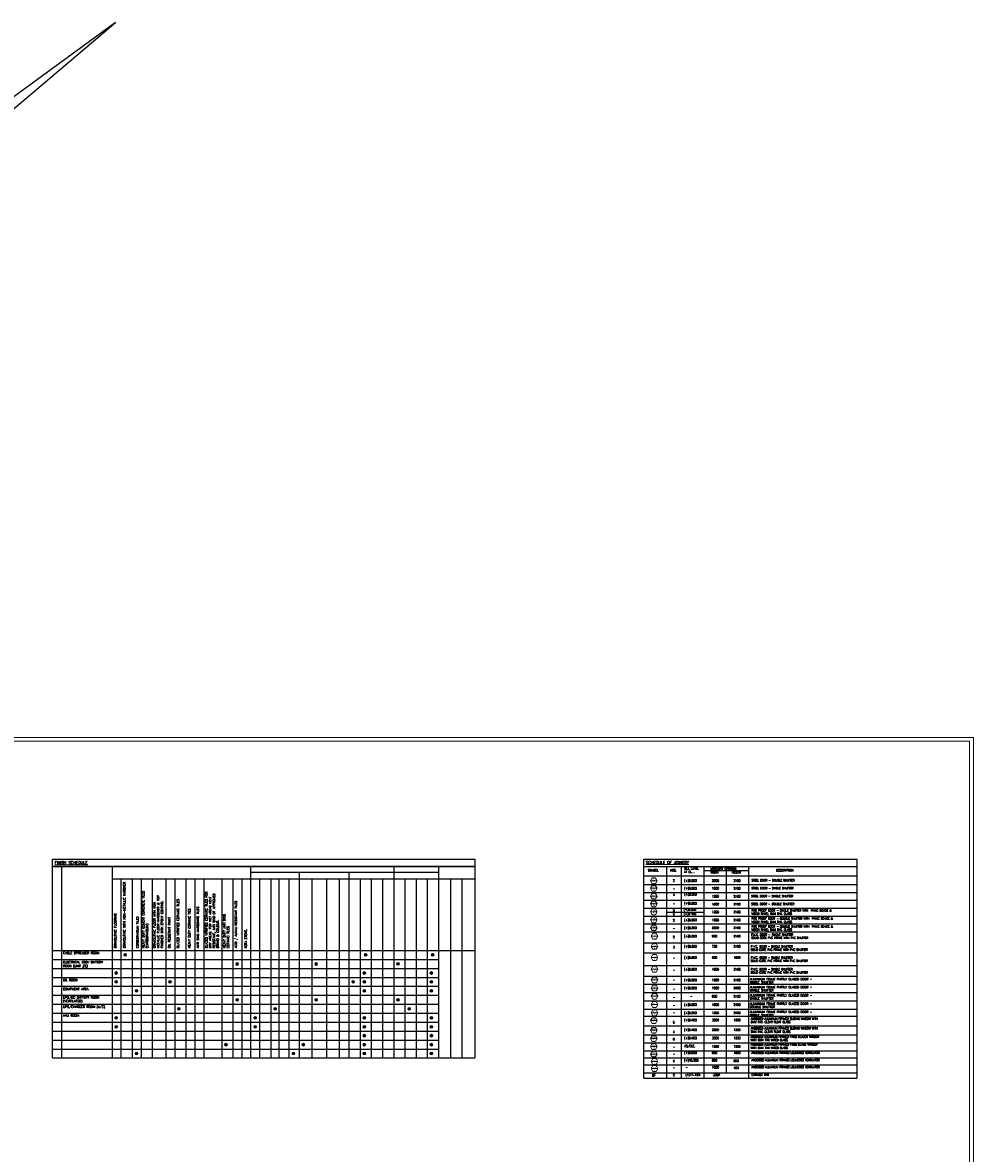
# Model space of a CAD drawing. Header units: inches. Extents: x 0 to 1544102, y 0 to 23144100.
# Tile 172 of 184: x 644678 to 772061, y 240069 to 391543. Entities that reach past the tile are written whole.
import ezdxf
from ezdxf.enums import TextEntityAlignment as Align

# ---------------------------------------------------------------- set-up
doc = ezdxf.new("R2010")
doc.units = ezdxf.units.IN
doc.header["$LTSCALE"] = 1800
doc.header["$MEASUREMENT"] = 0
doc.linetypes.add('CENTER', pattern=[2, 1.25, -0.25, 0.25, -0.25])
doc.layers.add('1', color=7, linetype='Continuous')
for name, color, linetype, lineweight in [('2CON', 1, 'Continuous', 13), ('A-DOOR', 31, 'Continuous', 9), ('A-WIN TAG', 3, 'Continuous', 13), ('CLAD-1', 3, 'Continuous', 15), ('TEXT', 3, 'Continuous', 18)]:
    doc.layers.add(name, color=color, linetype=linetype, lineweight=lineweight)
doc.styles.add('ROMANC', font='ROMANC.SHX')
doc.styles.get("Standard").update_dxf_attribs({"font": 'arial.ttf'})

msp = doc.modelspace()

# ---------------------------------------------------------------- hatches: boundary and pattern name
at = {"layer": 'CLAD-1'}
h = msp.add_hatch(color=256, dxfattribs=at)
h.dxf.hatch_style = 1
h.paths.add_polyline_path([(658606.86, 266663.6, 1), (658239.16, 266663.6, 1)])
h = msp.add_hatch(color=256, dxfattribs=at)
h.dxf.hatch_style = 1
h.paths.add_polyline_path([(690821.44, 266663.55, 1), (690453.75, 266663.55, 1)])
h = msp.add_hatch(color=256, dxfattribs=at)
h.dxf.hatch_style = 1
h.paths.add_polyline_path([(699803.93, 266663.55, 1), (699436.23, 266663.55, 1)])
h = msp.add_hatch(color=256, dxfattribs=at)
h.dxf.hatch_style = 1
h.paths.add_polyline_path([(673606.86, 265434.76, 1), (673239.16, 265434.76, 1)])
h = msp.add_hatch(color=256, dxfattribs=at)
h.dxf.hatch_style = 1
h.paths.add_polyline_path([(684191.73, 265434.7, 1), (683824.03, 265434.7, 1)])
h = msp.add_hatch(color=256, dxfattribs=at)
h.dxf.hatch_style = 1
h.paths.add_polyline_path([(695157.95, 265463.61, 1), (694790.26, 265463.61, 1)])
h = msp.add_hatch(color=256, dxfattribs=at)
h.dxf.hatch_style = 1
h.paths.add_polyline_path([(657406.86, 264234.7, 1), (657039.16, 264234.7, 1)])
h = msp.add_hatch(color=256, dxfattribs=at)
h.dxf.hatch_style = 1
h.paths.add_polyline_path([(690643.43, 264234.7, 1), (690275.73, 264234.7, 1)])
h = msp.add_hatch(color=256, dxfattribs=at)
h.dxf.hatch_style = 1
h.paths.add_polyline_path([(699625.92, 264234.71, 1), (699258.22, 264234.71, 1)])
h = msp.add_hatch(color=256, dxfattribs=at)
h.dxf.hatch_style = 1
h.paths.add_polyline_path([(657406.86, 263034.7, 1), (657039.16, 263034.7, 1)])
h = msp.add_hatch(color=256, dxfattribs=at)
h.dxf.hatch_style = 1
h.paths.add_polyline_path([(664606.86, 263034.7, 1), (664239.16, 263034.7, 1)])
h = msp.add_hatch(color=256, dxfattribs=at)
h.dxf.hatch_style = 1
h.paths.add_polyline_path([(689138.59, 263034.7, 1), (688770.89, 263034.7, 1)])
h = msp.add_hatch(color=256, dxfattribs=at)
h.dxf.hatch_style = 1
h.paths.add_polyline_path([(690643.43, 263034.7, 1), (690275.73, 263034.7, 1)])
h = msp.add_hatch(color=256, dxfattribs=at)
h.dxf.hatch_style = 1
h.paths.add_polyline_path([(699625.92, 263034.71, 1), (699258.22, 263034.71, 1)])
h = msp.add_hatch(color=256, dxfattribs=at)
h.dxf.hatch_style = 1
h.paths.add_polyline_path([(660106.86, 261834.7, 1), (659739.16, 261834.7, 1)])
h = msp.add_hatch(color=256, dxfattribs=at)
h.dxf.hatch_style = 1
h.paths.add_polyline_path([(673606.86, 260634.7, 1), (673239.16, 260634.7, 1)])
h = msp.add_hatch(color=256, dxfattribs=at)
h.dxf.hatch_style = 1
h.paths.add_polyline_path([(684191.73, 260634.7, 1), (683824.03, 260634.7, 1)])
h = msp.add_hatch(color=256, dxfattribs=at)
h.dxf.hatch_style = 1
h.paths.add_polyline_path([(690643.43, 261834.7, 1), (690275.74, 261834.7, 1)])
h = msp.add_hatch(color=256, dxfattribs=at)
h.dxf.hatch_style = 1
h.paths.add_polyline_path([(695157.95, 260634.7, 1), (694790.26, 260634.7, 1)])
h = msp.add_hatch(color=256, dxfattribs=at)
h.dxf.hatch_style = 1
h.paths.add_polyline_path([(699625.92, 261834.71, 1), (699258.22, 261834.71, 1)])
h = msp.add_hatch(color=256, dxfattribs=at)
h.dxf.hatch_style = 1
h.paths.add_polyline_path([(665806.86, 259434.7, 1), (665439.16, 259434.7, 1)])
h = msp.add_hatch(color=256, dxfattribs=at)
h.dxf.hatch_style = 1
h.paths.add_polyline_path([(678706.86, 259434.7, 1), (678339.16, 259434.7, 1)])
h = msp.add_hatch(color=256, dxfattribs=at)
h.dxf.hatch_style = 1
h.paths.add_polyline_path([(696657.95, 259434.7, 1), (696290.26, 259434.7, 1)])
h = msp.add_hatch(color=256, dxfattribs=at)
h.dxf.hatch_style = 1
h.paths.add_polyline_path([(657406.86, 258234.7, 1), (657039.16, 258234.7, 1)])
h = msp.add_hatch(color=256, dxfattribs=at)
h.dxf.hatch_style = 1
h.paths.add_polyline_path([(676006.86, 258234.7, 1), (675639.16, 258234.7, 1)])
h = msp.add_hatch(color=256, dxfattribs=at)
h.dxf.hatch_style = 1
h.paths.add_polyline_path([(690643.43, 258234.7, 1), (690275.74, 258234.7, 1)])
h = msp.add_hatch(color=256, dxfattribs=at)
h.dxf.hatch_style = 1
h.paths.add_polyline_path([(699625.92, 258234.71, 1), (699258.22, 258234.71, 1)])
h = msp.add_hatch(color=256, dxfattribs=at)
h.dxf.hatch_style = 1
h.paths.add_polyline_path([(657406.86, 257034.7, 1), (657039.16, 257034.7, 1)])
h = msp.add_hatch(color=256, dxfattribs=at)
h.dxf.hatch_style = 1
h.paths.add_polyline_path([(676006.86, 257034.7, 1), (675639.16, 257034.7, 1)])
h = msp.add_hatch(color=256, dxfattribs=at)
h.dxf.hatch_style = 1
h.paths.add_polyline_path([(690643.43, 257034.7, 1), (690275.74, 257034.7, 1)])
h = msp.add_hatch(color=256, dxfattribs=at)
h.dxf.hatch_style = 1
h.paths.add_polyline_path([(690643.44, 255834.7, 1), (690275.74, 255834.7, 1)])
h = msp.add_hatch(color=256, dxfattribs=at)
h.dxf.hatch_style = 1
h.paths.add_polyline_path([(699625.92, 257034.7, 1), (699258.22, 257034.7, 1)])
h = msp.add_hatch(color=256, dxfattribs=at)
h.dxf.hatch_style = 1
h.paths.add_polyline_path([(699625.92, 255834.71, 1), (699258.22, 255834.71, 1)])
h = msp.add_hatch(color=256, dxfattribs=at)
h.dxf.hatch_style = 1
h.paths.add_polyline_path([(672106.86, 254634.7, 1), (671739.16, 254634.7, 1)])
h = msp.add_hatch(color=256, dxfattribs=at)
h.dxf.hatch_style = 1
h.paths.add_polyline_path([(682472.82, 254634.7, 1), (682105.12, 254634.7, 1)])
h = msp.add_hatch(color=256, dxfattribs=at)
h.dxf.hatch_style = 1
h.paths.add_polyline_path([(690643.44, 254634.7, 1), (690275.74, 254634.7, 1)])
h = msp.add_hatch(color=256, dxfattribs=at)
h.dxf.hatch_style = 1
h.paths.add_polyline_path([(699625.92, 254634.71, 1), (699258.22, 254634.71, 1)])
h = msp.add_hatch(color=256, dxfattribs=at)
h.dxf.hatch_style = 1
h.paths.add_polyline_path([(660106.86, 253434.7, 1), (659739.16, 253434.7, 1)])
h = msp.add_hatch(color=256, dxfattribs=at)
h.dxf.hatch_style = 1
h.paths.add_polyline_path([(681145.43, 253434.71, 1), (680777.73, 253434.71, 1)])
h = msp.add_hatch(color=256, dxfattribs=at)
h.dxf.hatch_style = 1
h.paths.add_polyline_path([(690643.44, 253434.71, 1), (690275.74, 253434.71, 1)])
h = msp.add_hatch(color=256, dxfattribs=at)
h.dxf.hatch_style = 1
h.paths.add_polyline_path([(699625.92, 253434.71, 1), (699258.22, 253434.71, 1)])

# ---------------------------------------------------------------- linework, layer by layer
at = {"layer": '1'}
for p, q in [((705259.61, 279492.41, 6.95), (705259.61, 252846.73, 6.28)), ((705259.61, 279492.41, 6.95), (705259.61, 252846.73, 6.28)), ((705259.61, 279492.41, 6.95), (705259.61, 252846.73, 6.28)), ((705259.61, 279492.41, 6.95), (705259.61, 252846.73, 6.28)), ((727926.63, 279492.41), (751017.35, 279492.41)), ((648663.28, 278492.6, 0), (705259.61, 278492.61, 6.95)), ((705259.61, 278492.61, 6.95), (648663.28, 278492.6, 0)), ((705259.61, 278492.61, 6.95), (648663.28, 278492.6, 0)), ((649873.19, 278492.6, 0), (649873.19, 252846.72, -0.58)), ((656657.83, 278492.6, 0), (656657.84, 252846.72, -0.58)), ((675257.84, 252846.72, -5.69), (675257.83, 278492.6, -5.11)), ((675257.83, 277718.96, -5.11), (700408.93, 277718.97, 6.95)), ((681723.8, 277718.96, -4.69), (681723.8, 252846.72, -5.45)), ((688389.57, 277718.96, 6.34), (688389.57, 252846.73, 6.6)), ((694408.93, 278492.61, 4.79), (694408.93, 252846.73, 7.63)), ((700408.93, 278492.61, 6.95), (700408.93, 252846.73, 6.23)), ((727926.63, 278492.61), (756429.52, 278492.61)), ((727926.63, 277234.39), (756429.52, 277234.39)), ((730926.63, 278492.61), (730926.63, 250130.61)), ((732926.63, 278492.61), (732926.63, 250130.61)), ((735926.63, 278492.61), (735926.63, 250130.61)), ((735926.63, 277952.42), (741926.63, 277952.42)), ((738926.63, 277952.42), (738926.63, 250867.04)), ((741926.63, 278492.61), (741926.63, 250130.61)), ((705259.61, 276788.9, 6.95), (656657.83, 276788.89, 0)), ((657857.83, 276788.89, 0.46), (657857.84, 252846.72, -41.45)), ((659357.83, 276788.89, 0.46), (659357.84, 252846.72, -41.45)), ((660557.83, 276788.89, 0.46), (660557.84, 252846.72, -41.45)), ((662057.83, 276788.89, 0.46), (662057.84, 252846.72, -41.45)), ((663857.83, 276788.89, 0.46), (663857.84, 252846.72, -41.45)), ((665057.83, 276788.89, 0.46), (665057.84, 252846.72, -41.45)), ((666557.83, 276788.89, 0.46), (666557.84, 252846.72, -41.45)), ((667757.83, 276788.89, 0.46), (667757.84, 252846.72, -41.45)), ((668957.83, 276788.89, 0.46), (668957.84, 252846.72, -41.45)), ((671357.83, 276788.89, 0.46), (671357.84, 252846.72, -41.45)), ((672857.83, 276788.9, -2.97), (672857.84, 252846.73, -44.87)), ((674057.83, 276788.89, -0.83), (674057.84, 252846.72, -42.73)), ((676457.84, 252846.72, -4.79), (676457.83, 276788.89, -4.12)), ((677957.84, 252846.71, -4.93), (677957.83, 276788.89, -4.12)), ((679069.02, 252846.7, -1.81), (679069.01, 276788.89, 0.34)), ((680396.41, 252846.7, -4.04), (680396.4, 276788.89, -1.89)), ((683442.7, 276788.9, 8.45), (683442.71, 252846.73, 7.64)), ((685380.42, 276788.9, 9.49), (685380.42, 252846.73, 7.69)), ((687081.27, 276788.9, 14.2), (687081.27, 252846.73, 12.4)), ((688389.57, 276788.9, 7.41), (688389.57, 252846.73, 6.6)), ((689894.41, 276788.9, 11.19), (689894.41, 252846.73, 10.38)), ((691399.25, 276788.9, 8.44), (691399.25, 252846.73, 7.63)), ((691399.25, 276788.9, 8.44), (691399.25, 252846.73, 7.63)), ((692904.09, 276788.9, 3.63), (692904.09, 252846.73, 7.72)), ((695908.93, 276788.9, 7.39), (695908.93, 252846.73, 6.59)), ((697392.91, 276788.9, 7.39), (697392.92, 252846.73, 6.59)), ((698876.9, 276788.9, 7.39), (698876.9, 252846.73, 6.59)), ((700408.93, 276788.9, 6.95), (700408.93, 252846.73, 6.14)), ((700408.93, 276788.9, 6.95), (700408.93, 252846.73, 6.14)), ((700408.93, 276788.9, 6.95), (700408.93, 252846.73, 6.14)), ((700408.93, 276788.9, 6.95), (700408.93, 252846.73, 6.14)), ((702002.49, 276788.9, 6.95), (702002.49, 252846.73, 6.14)), ((702002.49, 276788.9, 6.95), (702002.49, 252846.73, 6.14)), ((703502.49, 276788.9, 6.95), (703502.49, 252846.73, 6.14)), ((703502.49, 276788.9, 6.95), (703502.49, 252846.73, 6.14)), ((727926.63, 276080.51), (756429.52, 276080.51)), ((727926.63, 276080.51), (756429.52, 276080.51)), ((727926.63, 275030.71), (756429.52, 275030.71)), ((727926.63, 273980.91), (756429.52, 273980.91)), ((727926.63, 273980.91), (756429.52, 273980.91)), ((727926.63, 272931.11), (756429.52, 272931.11)), ((727926.63, 271850.6), (756429.52, 271850.6)), ((727926.63, 271850.6), (756429.52, 271850.6)), ((730926.63, 272362.5), (735926.63, 272362.5)), ((727926.63, 270800.8), (756429.52, 270800.8)), ((727926.63, 270800.8), (756429.52, 270800.8)), ((727926.63, 269751), (756429.52, 269751)), ((727926.63, 269751), (756429.52, 269751)), ((727926.63, 269751), (756429.52, 269751)), ((727926.63, 268291.54), (756429.52, 268291.54)), ((648663.28, 267246.71, 0), (705259.61, 267246.73, 6.95)), ((727914.52, 266927.95), (756417.42, 266927.95)), ((648663.28, 266046.71, 0), (700408.93, 266046.72, 6.15)), ((727926.63, 265239.39), (756429.52, 265239.39)), ((648663.28, 264846.71, 0), (700408.93, 264846.72, 6.15)), ((648663.28, 263646.71, 0), (700408.93, 263646.72, 6.15)), ((727926.63, 263787.13), (756429.52, 263787.13)), ((648663.28, 262446.71, 0), (700408.93, 262446.72, 6.15)), ((727926.63, 262715.02), (756429.52, 262715.02)), ((648663.28, 261246.71, 0), (700408.93, 261246.72, 6.15)), ((727926.63, 261607.6), (756429.52, 261607.6)), ((648663.28, 260046.71, 0), (700408.93, 260046.72, 6.15)), ((727926.63, 260500.18), (756429.52, 260500.18)), ((727926.63, 259392.77), (756429.52, 259392.77)), ((648663.28, 258846.71, 0), (700408.93, 258846.72, 6.15)), ((648663.28, 257646.71, 0), (700408.93, 257646.72, 6.15)), ((727926.63, 258438.91), (756429.52, 258438.91)), ((727926.63, 258438.91), (756429.52, 258438.91)), ((648663.28, 256446.71, 0), (700408.93, 256446.72, 6.15)), ((727926.63, 257139.79), (756429.52, 257139.79)), ((727926.63, 257139.79), (756429.52, 257139.79)), ((727926.63, 257139.79), (756429.52, 257139.79)), ((648663.28, 255246.71, 0), (700408.93, 255246.72, 6.15)), ((727926.63, 255948.88), (756429.52, 255948.88)), ((727926.63, 254885.1), (756429.52, 254885.1)), ((648663.28, 254046.71, 0), (700408.93, 254046.72, 6.15)), ((727926.63, 253821.33), (756429.52, 253821.33)), ((727926.63, 253821.33), (756429.52, 253821.33)), ((727926.63, 253821.33), (756429.52, 253821.33)), ((648663.28, 252846.72, 1.34), (700408.93, 252846.73, 7.49)), ((648663.28, 252846.71, 0), (700408.93, 252846.72, 6.15)), ((648663.28, 252846.72, 1.34), (705259.61, 252846.72, 6.28)), ((727926.63, 252877.92), (756429.52, 252877.92)), ((727926.63, 251934.51), (756429.52, 251934.51)), ((727926.63, 250867.04), (756429.52, 250867.04)), ((727926.63, 250130.61), (756429.52, 250130.61))]:
    msp.add_line(p, q, dxfattribs=at)
for points in [[(519456.5, 354295.5), (569148.5, 317048), (657144.5, 391542.5), (569371, 327474.5), (519456.5, 354295.5)], [(648663.28, 252846.72), (648663.28, 279492.4), (705259.61, 279492.41)], [(727926.63, 250130.61), (727926.63, 279492.41), (756429.52, 279492.41), (756429.52, 250130.61)]]:
    msp.add_lwpolyline(points, dxfattribs=at)
at = {"layer": '2CON'}
for p, q in [((729702.53, 276573.5, 0.05), (728802.53, 276573.5, 0.05)), ((729702.53, 275576.29, 0.05), (728802.53, 275576.29, 0.05)), ((729702.53, 274536.87, 0.05), (728802.53, 274536.87, 0.05)), ((729702.53, 273487.07, 0.05), (728802.53, 273487.07, 0.05)), ((729702.53, 272430.52, 0.05), (728802.53, 272430.52, 0.05)), ((729702.53, 271351.7, 0.05), (728802.53, 271351.7, 0.05)), ((729702.53, 270301.9, 0.05), (728802.53, 270301.9, 0.05)), ((729803.15, 269168.44, 0.05), (728903.15, 269168.44, 0.05)), ((729803.15, 267799.26, 0.05), (728903.15, 267799.26, 0.05)), ((729803.15, 266313.04, 0.05), (728903.15, 266313.04, 0.05)), ((729803.15, 264747.11, 0.05), (728903.15, 264747.11, 0.05)), ((729803.15, 263294.85, 0.05), (728903.15, 263294.85, 0.05)), ((729803.15, 262222.74, 0.05), (728903.15, 262222.74, 0.05)), ((729803.15, 261115.32, 0.05), (728903.15, 261115.32, 0.05)), ((729803.15, 260007.9, 0.05), (728903.15, 260007.9, 0.05)), ((729702.53, 257858.67, 0.05), (728802.53, 257858.67, 0.05)), ((729803.15, 258900.48, 0.05), (728903.15, 258900.48, 0.05)), ((729702.53, 256559.55, 0.05), (728802.53, 256559.55, 0.05)), ((729702.53, 255440.63, 0.05), (728802.53, 255440.63, 0.05)), ((729702.53, 254384.51, 0.05), (728802.53, 254384.51, 0.05)), ((729702.53, 253378.81, 0.05), (728802.53, 253378.81, 0.05)), ((729803.15, 252382.8, 0.05), (728903.15, 252382.8, 0.05)), ((729803.15, 251439.39, 0.05), (728903.15, 251439.39, 0.05))]:
    msp.add_line(p, q, dxfattribs=at)
at = {"layer": 'A-DOOR'}
for points in [[(430964.61, 295794.51), (772061.32, 295794.51), (772061.32, 88594.63), (430964.61, 88594.63)], [(431464.61, 295294.51), (771561.32, 295294.51), (771561.32, 89094.63), (431464.61, 89094.63)]]:
    msp.add_lwpolyline(points, close=True, dxfattribs=at)
at = {"layer": 'A-WIN TAG', "elevation": 0.05}
for points in [[(729027.53, 276963.21), (728802.53, 276573.5), (729027.53, 276183.79), (729477.53, 276183.79), (729702.53, 276573.5), (729477.53, 276963.21)], [(729027.53, 275966), (728802.53, 275576.29), (729027.53, 275186.57), (729477.53, 275186.57), (729702.53, 275576.29), (729477.53, 275966)], [(729027.53, 274926.58), (728802.53, 274536.87), (729027.53, 274147.15), (729477.53, 274147.15), (729702.53, 274536.87), (729477.53, 274926.58)], [(729027.53, 273876.78), (728802.53, 273487.07), (729027.53, 273097.36), (729477.53, 273097.36), (729702.53, 273487.07), (729477.53, 273876.78)], [(729027.53, 272820.23), (728802.53, 272430.52), (729027.53, 272040.8), (729477.53, 272040.8), (729702.53, 272430.52), (729477.53, 272820.23)], [(729027.53, 271741.42), (728802.53, 271351.7), (729027.53, 270961.99), (729477.53, 270961.99), (729702.53, 271351.7), (729477.53, 271741.42)], [(729027.53, 270691.62), (728802.53, 270301.9), (729027.53, 269912.19), (729477.53, 269912.19), (729702.53, 270301.9), (729477.53, 270691.62)], [(729128.15, 269558.15), (728903.15, 269168.44), (729128.15, 268778.72), (729578.15, 268778.72), (729803.15, 269168.44), (729578.15, 269558.15)], [(729128.15, 268188.97), (728903.15, 267799.26), (729128.15, 267409.55), (729578.15, 267409.55), (729803.15, 267799.26), (729578.15, 268188.97)], [(729128.15, 266702.76), (728903.15, 266313.04), (729128.15, 265923.33), (729578.15, 265923.33), (729803.15, 266313.04), (729578.15, 266702.76)], [(729128.15, 265136.82), (728903.15, 264747.11), (729128.15, 264357.4), (729578.15, 264357.4), (729803.15, 264747.11), (729578.15, 265136.82)], [(729128.15, 263684.56), (728903.15, 263294.85), (729128.15, 262905.14), (729578.15, 262905.14), (729803.15, 263294.85), (729578.15, 263684.56)], [(729128.15, 262612.45), (728903.15, 262222.74), (729128.15, 261833.02), (729578.15, 261833.02), (729803.15, 262222.74), (729578.15, 262612.45)], [(729128.15, 261505.03), (728903.15, 261115.32), (729128.15, 260725.61), (729578.15, 260725.61), (729803.15, 261115.32), (729578.15, 261505.03)], [(729128.15, 260397.61), (728903.15, 260007.9), (729128.15, 259618.19), (729578.15, 259618.19), (729803.15, 260007.9), (729578.15, 260397.61)], [(729128.15, 259290.2), (728903.15, 258900.48), (729128.15, 258510.77), (729578.15, 258510.77), (729803.15, 258900.48), (729578.15, 259290.2)], [(729027.53, 258248.38), (728802.53, 257858.67), (729027.53, 257468.96), (729477.53, 257468.96), (729702.53, 257858.67), (729477.53, 258248.38)], [(729027.53, 256949.27), (728802.53, 256559.55), (729027.53, 256169.84), (729477.53, 256169.84), (729702.53, 256559.55), (729477.53, 256949.27)], [(729027.53, 255830.34), (728802.53, 255440.63), (729027.53, 255050.92), (729477.53, 255050.92), (729702.53, 255440.63), (729477.53, 255830.34)], [(729027.53, 254774.22), (728802.53, 254384.51), (729027.53, 253994.8), (729477.53, 253994.8), (729702.53, 254384.51), (729477.53, 254774.22)], [(729027.53, 253768.52), (728802.53, 253378.81), (729027.53, 252989.1), (729477.53, 252989.1), (729702.53, 253378.81), (729477.53, 253768.52)], [(729128.15, 252772.51), (728903.15, 252382.8), (729128.15, 251993.09), (729578.15, 251993.09), (729803.15, 252382.8), (729578.15, 252772.51)], [(729128.15, 251829.11), (728903.15, 251439.39), (729128.15, 251049.68), (729578.15, 251049.68), (729803.15, 251439.39), (729578.15, 251829.11)]]:
    msp.add_lwpolyline(points, close=True, dxfattribs=at)
at = {"layer": 'CLAD-1'}
for centre in [(658423.01, 266663.6, 3.59), (690637.59, 266663.55, 7.31), (699620.08, 266663.55, 6.02), (673423.01, 265434.76, -1.94), (684007.88, 265434.7, 29.98), (694974.1, 265463.61, 28.23), (657223.01, 264234.7, 27.34), (690459.58, 264234.7, 37.26), (699442.07, 264234.71, 33.46), (657223.01, 263034.7, 27.34), (664423.01, 263034.7, 1.86), (688954.74, 263034.7, 33.44), (690459.58, 263034.7, 37.22), (699442.07, 263034.71, 32.48), (659923.01, 261834.7, -0.26), (673423.01, 260634.7, -5.78), (684007.88, 260634.7, 34.37), (690459.58, 261834.7, 37.18), (694974.1, 260634.7, -5.59), (699442.07, 261834.71, 33.38), (665623.01, 259434.7, -4.46), (678523.01, 259434.7, 19.7), (696474.1, 259434.7, -5.64), (657223.01, 258234.7, 27.46), (675823.01, 258234.7, 20.91), (690459.58, 258234.7, 37.06), (699442.07, 258234.71, 33.26), (657223.01, 257034.7, 27.34), (675823.01, 257034.7, 20.88), (690459.59, 257034.7, 34.24), (690459.59, 255834.7, 34.09), (699442.07, 257034.7, 28.55), (699442.07, 255834.71, 33.16), (671923.01, 254634.7, -12.86), (682288.97, 254634.7, 21.08), (690459.59, 254634.7, 34.11), (699442.07, 254634.71, 33.12), (659923.01, 253434.7, -15.66), (680961.58, 253434.71, 19.76), (690459.59, 253434.71, 34.12), (699442.07, 253434.71, 33.08)]:
    msp.add_circle(centre, 183.85, dxfattribs=at)

# ---------------------------------------------------------------- texts
at = {"layer": 'A-WIN TAG'}
for s, height, p in [('SD', 250, (729232.83, 276773.44, 0.05)), ('SD', 250, (729232.83, 275776.23, 0.05)), ('1', 250, (729264.12, 276387.63, 0.05)), ('SD', 250, (729232.83, 274736.81, 0.05)), ('3', 250, (729264.12, 274351, 0.05)), ('2', 250, (729264.12, 275390.42, 0.05)), ('FPD', 200, (729236.77, 272590.47, 0.05)), ('SD', 250, (729232.83, 273687.01, 0.05)), ('6', 250, (729264.12, 273301.2, 0.05)), ('FPD', 200, (729236.77, 271511.66, 0.05)), ('2', 200, (729236.77, 271189.92, 0.05)), ('1', 200, (729236.77, 272268.73, 0.05)), ('FPD', 200, (729236.77, 270461.86, 0.05)), ('3', 200, (729236.77, 270140.12, 0.05)), ('PD', 200, (729337.4, 269328.39, 0.05)), ('1', 200, (729364.74, 268982.57, 0.05)), ('PD', 200, (729337.4, 267959.21, 0.05)), ('PD', 200, (729337.4, 266473, 0.05)), ('2', 200, (729364.74, 267613.39, 0.05)), ('3', 200, (729364.74, 266127.18, 0.05)), ('AD', 200, (729337.4, 263454.81, 0.05)), ('PD', 200, (729337.4, 264907.06, 0.05)), ('4', 200, (729364.74, 264561.24, 0.05)), ('AD', 200, (729337.4, 262382.69, 0.05)), ('2', 200, (729364.74, 262036.87, 0.05)), ('1', 200, (729364.74, 263108.98, 0.05)), ('AD', 200, (729337.4, 261275.27, 0.05)), ('3', 200, (729364.74, 260929.45, 0.05)), ('AD', 200, (729337.4, 260167.86, 0.05)), ('AD', 200, (729337.4, 259060.44, 0.05)), ('4', 200, (729364.74, 259822.03, 0.05)), ('AW', 250, (729232.83, 258058.61, 0.05)), ('1', 250, (729264.12, 257672.8, 0.05)), ('5', 200, (729364.74, 258714.62, 0.05)), ('AW', 250, (729232.83, 256759.5, 0.05)), ('2', 250, (729264.12, 256373.69, 0.05)), ('FW', 250, (729232.83, 255640.57, 0.05)), ('FW', 250, (729232.83, 254584.45, 0.05)), ('1', 250, (729264.12, 255254.76, 0.05)), ('AV', 250, (729232.83, 253578.76, 0.05)), ('3', 250, (729264.12, 254198.64, 0.05)), ('3', 250, (729264.12, 253192.94, 0.05)), ('AV', 200, (729337.4, 252542.76, 0.05)), ('AV', 200, (729337.4, 251599.35, 0.05)), ('1', 200, (729364.74, 252196.93, 0.05)), ('2', 200, (729364.74, 251253.53, 0.05))]:
    msp.add_text(s, height=height, dxfattribs=at).set_placement(p, align=Align.MIDDLE)
at = {"layer": 'TEXT', "linetype": 'CENTER', "style": 'ROMANC'}
for s, p in [('%%UFINISH SCHEDULE', (648979.8, 279190.89, -0.03)), ('%%USCHEDULE OF JOINERY', (728187.95, 279230.05, 0.03))]:
    msp.add_text(s, height=375, dxfattribs=at).set_placement(p, align=Align.TOP_LEFT)
at = {"layer": 'TEXT', "linetype": 'CENTER', "attachment_point": 1, "line_spacing_factor": 0.9, "style": 'ROMANC'}
for s, insert, char_height, width in [('{\\T0.9;SYMBOL}', (728458.9, 278138.86, 0), 300, 10616.837), ('{\\T0.9;NOS.}', (731433.71, 278138.86, 0), 300, 10616.837), ('{\\T0.9;SILL LEVEL\\PAT EL....}', (733307.53, 278383.28, 0), 300, 10616.837), ('{\\T0.9;WIDTH}', (736852.31, 277864.79, 0), 300, 10616.837), ('{\\T0.9;MASONRY OPENING}', (736852.31, 278365.28, 0), 300, 10616.837), ('{\\T0.9;HEIGHT}', (739701.58, 277864.79, 0), 300, 10616.837), ('{\\T0.9;DESCRIPTION}', (745628.75, 278138.86, 0), 300, 10616.837), ('{\\T0.9;2}', (731795.24, 276765.8, 0), 300, 10616.837), ('{\\T0.9;(+)8.500}', (733305.26, 276765.8, 0), 300, 10616.837), ('{\\T0.9;(+)8.500}', (733305.26, 275716, 0), 300, 10616.837), ('{\\T0.9;2000}', (737026.24, 276765.8, 0), 300, 10616.837), ('{\\T0.9;1000}', (737026.24, 275716, 0), 300, 10616.837), ('{\\T0.9;2100}', (739923.37, 276765.8, 0), 300, 10616.837), ('{\\T0.9;2100}', (739923.37, 275716, 0), 300, 10616.837), ('{\\T0.9;STEEL DOOR - DOUBLE SHUTTER}', (742321.87, 276783.39, 0), 285, 17337.7921), ('{\\T0.9;STEEL DOOR - SINGLE SHUTTER}', (742321.87, 275733.59, 0), 285, 17337.7921), ('{\\T0.9;-}', (731795.24, 275666.7, 0), 300, 477.1538), ('{\\T0.9;4}', (731821.48, 274848.93, 0), 300, 477.1538), ('{\\T0.9;(+)8.500}', (733325.18, 274929.83, 0), 300, 10616.837), ('{\\T0.9;1200}', (737026.24, 274654.22, 0), 300, 10616.837), ('{\\T0.9;2100}', (739923.37, 274654.22, 0), 300, 10616.837), ('{\\T0.9;STEEL DOOR - SINGLE SHUTTER}', (742274.88, 274675.37, 0), 285, 17337.7921), ('{\\T0.9;5}', (731795.24, 272766.59, 0), 300, 477.1538), ('{\\T0.9;-}', (731795.24, 273658.39, 0), 300, 477.1538), ('{\\T0.9;(+)8.500}', (733239.75, 272899.36, 0), 300, 10616.837), ('{\\T0.9;(+)8.500}', (733305.26, 273707.69, 0), 300, 10616.837), ('{\\T0.9;1800}', (737026.24, 273604.42, 0), 300, 10616.837), ('{\\T0.9;2100}', (739923.37, 273604.42, 0), 300, 10616.837), ('{\\T0.9;STEEL DOOR - DOUBLE SHUTTER }', (742274.88, 273625.57, 0), 285, 17337.7921), ('{\\T0.9;FIRE PROOF DOOR - SINGLE SHUTTER WITH  PANIC DEVICE & VISION PANEL 6MM THK. GLASS}', (742321.87, 272750.26, 0), 285, 12982.2395), ('{\\T0.9;2}', (731795.24, 272268.59, 0), 300, 477.1538), ('{\\T0.9;2}', (731795.24, 271436.79, 0), 300, 477.1538), ('{\\T0.9;(+)9.100}', (733239.75, 272306.86, 0), 300, 10616.837), ('{\\T0.9;(+)8.500}', (733305.26, 271486.09, 0), 300, 10616.837), ('{\\T0.9;1200}', (737026.24, 272566.6, 0), 300, 10616.837), ('{\\T0.9;1500}', (737026.24, 271486.09, 0), 300, 10616.837), ('{\\T0.9;2100}', (739923.37, 272566.6, 0), 300, 10616.837), ('{\\T0.9;2100}', (739923.37, 271486.09, 0), 300, 10616.837), ('{\\T0.9;FIRE PROOF DOOR - DOUBLE SHUTTER WITH  PANIC DEVICE & VISION PANEL 6MM THK. GLASS}', (742321.87, 271662.11, 0), 285, 12952.9586), ('{\\T0.9;-}', (731795.24, 270386.99, 0), 300, 477.1538), ('{\\T0.9;(+)8.500}', (733305.26, 270436.29, 0), 300, 10616.837), ('{\\T0.9;2000}', (737026.24, 270436.29, 0), 300, 10616.837), ('{\\T0.9;2100}', (739923.37, 270436.29, 0), 300, 10616.837), ('{\\T0.9;FIRE PROOF DOOR - DOUBLE SHUTTER WITH  PANIC DEVICE & VISION PANEL 6MM THK. GLASS}', (742321.87, 270612.31, 0), 285, 12952.9586), ('{\\T0.9;2}', (731795.24, 269208.66, 0), 300, 477.1538), ('{\\T0.9;(+)8.500}', (733305.26, 269310.52, 0), 300, 10616.837), ('{\\T0.9;900}', (737026.24, 269310.52, 0), 300, 10616.837), ('{\\T0.9;2100}', (739923.37, 269310.52, 0), 300, 10616.837), ('{\\T0.9;P.V.C. DOOR - SINGLE SHUTTER \\PSOLID CORE PVC FRAME WITH PVC SHUTTER}', (742295.65, 269511.58, 0), 285, 12627.2161), ('{\\T0.9;3}', (731795.24, 267845.06, 0), 300, 477.1538), ('{\\T0.9;(+)8.500}', (733305.26, 267941.34, 0), 300, 10616.837), ('{\\T0.9;750}', (737026.24, 267941.34, 0), 300, 10616.837), ('{\\T0.9;2100}', (739923.37, 267941.34, 0), 300, 10616.837), ('{\\T0.9;P.V.C. DOOR - SINGLE SHUTTER \\PSOLID CORE PVC FRAME WITH PVC SHUTTER}', (742224.65, 267923.05, 0), 285, 12627.2161), ('{\\T0.9;-}', (731795.24, 266376.96, 0), 300, 477.1538), ('{\\T0.9;(+)8.800}', (733305.26, 266455.13, 0), 300, 10616.837), ('{\\T0.9;600}', (737026.24, 266455.13, 0), 300, 10616.837), ('{\\T0.9;1800}', (739923.37, 266455.13, 0), 300, 10616.837), ('{\\T0.9;P.V.C. DOOR - SINGLE SHUTTER \\PSOLID CORE PVC FRAME WITH PVC SHUTTER}', (742224.65, 266436.84, 0), 285, 12627.2161), ('{\\T0.9;-}', (731795.24, 264796.78, 0), 300, 477.1538), ('{\\T0.9;(+)8.500}', (733305.26, 264889.19, 0), 300, 10616.837), ('{\\T0.9;1000}', (737026.24, 264889.19, 0), 300, 10616.837), ('{\\T0.9;2100}', (739923.37, 264889.19, 0), 300, 10616.837), ('{\\T0.9;P.V.C. DOOR - SINGLE SHUTTER \\PSOLID CORE PVC FRAME WITH PVC SHUTTER}', (742224.65, 264870.9, 0), 285, 12627.2161), ('{\\T0.9;-}', (731795.24, 263445.99, 0), 300, 477.1538), ('{\\T0.9;-}', (731795.24, 262243.59, 0), 300, 477.1538), ('{\\T0.9;(+)8.500}', (733305.26, 263436.93, 0), 300, 10616.837), ('{\\T0.9;(+)8.500}', (733305.26, 262364.82, 0), 300, 10616.837), ('{\\T0.9;1200}', (737026.24, 263436.93, 0), 300, 10616.837), ('{\\T0.9;1000}', (737026.24, 262364.82, 0), 300, 10616.837), ('{\\T0.9;2100}', (739923.37, 263436.93, 0), 300, 10616.837), ('{\\T0.9;2400}', (739923.37, 262364.82, 0), 300, 10616.837), ('ALUMINIUM FRAME PARTLY GLAZED DOOR - SINGLE SHUTTER', (742116.52, 263555.69, 0), 285, 10146.7833), ('ALUMINIUM FRAME PARTLY GLAZED DOOR - SINGLE SHUTTER', (742116.52, 262483.57, 0), 285, 10146.7833), ('{\\T0.9;-}', (731795.24, 261136.18, 0), 300, 477.1538), ('{\\T0.9;-}', (734089.33, 261257.4, 0), 300, 548.8843), ('{\\T0.9;900}', (737026.24, 261257.4, 0), 300, 10616.837), ('{\\T0.9;2100}', (739923.37, 261257.4, 0), 300, 10616.837), ('ALUMINIUM FRAME PARTLY GLAZED DOOR - SINGLE SHUTTER', (742116.52, 261376.16, 0), 285, 10146.7833), ('{\\T0.9;-}', (731795.24, 260028.76, 0), 300, 477.1538), ('{\\T0.9;(+)8.500}', (733305.26, 260149.98, 0), 300, 10616.837), ('{\\T0.9;(+)8.500}', (733305.26, 259042.57, 0), 300, 10616.837), ('{\\T0.9;1800}', (737026.24, 260149.98, 0), 300, 10616.837), ('{\\T0.9;1200}', (737026.24, 259042.57, 0), 300, 10616.837), ('{\\T0.9;2400}', (739923.37, 260149.98, 0), 300, 10616.837), ('{\\T0.9;2400}', (739923.37, 259042.57, 0), 300, 10616.837), ('ALUMINIUM FRAME PARTLY GLAZED DOOR - DOUBLE SHUTTER', (742116.52, 260268.74, 0), 285, 10146.7833), ('ALUMINIUM FRAME PARTLY GLAZED DOOR - SINGLE SHUTTER', (742116.52, 259161.32, 0), 285, 10146.7833), ('{\\T0.9;5}', (731795.24, 257775.79, 0), 300, 477.1538), ('{\\T0.9;-}', (731795.24, 259074.9, 0), 300, 477.1538), ('{\\T0.9;(+)9.400}', (733305.26, 258074.4, 0), 300, 10616.837), ('{\\T0.9;3000}', (737026.24, 258074.4, 0), 300, 10616.837), ('{\\T0.9;1200}', (739923.37, 258074.4, 0), 300, 10616.837), ('{\\T0.9;ANODISED ALUMINUM FRAMED SLIDING WINDOW WITH }', (742225.03, 258261.52, 0), 285, 17337.7921), ('{\\T0.9;6MM THK. CLEAR FLOAT GLASS}', (742225.03, 257814.67, 0), 285, 17337.7921), ('{\\T0.9;4}', (731795.24, 256476.67, 0), 300, 477.1538), ('{\\T0.9;(+)9.400}', (733305.26, 256775.29, 0), 300, 10616.837), ('{\\T0.9;2500}', (737026.24, 256775.29, 0), 300, 10616.837), ('{\\T0.9;1200}', (739923.37, 256775.29, 0), 300, 10616.837), ('{\\T0.9;ANODISED ALUMINUM FRAMED SLIDING WINDOW WITH }', (742225.03, 256962.4, 0), 285, 17337.7921), ('{\\T0.9;6MM THK. CLEAR FLOAT GLASS}', (742225.03, 256515.55, 0), 285, 17337.7921), ('{\\T0.9;6}', (731795.24, 255521.1, 0), 300, 477.1538), ('{\\T0.9;AS/ELE.}', (733329.02, 254600.94, 0), 300, 10616.837), ('{\\T0.9;(+)9.400}', (733305.26, 255674.98, 0), 300, 10616.837), ('{\\T0.9;3000}', (737026.24, 255674.98, 0), 300, 10616.837), ('{\\T0.9;1200}', (737026.24, 254541.03, 0), 300, 10616.837), ('{\\T0.9;1200}', (739923.37, 255674.98, 0), 300, 10616.837), ('{\\T0.9;1200}', (739923.37, 254541.03, 0), 300, 10616.837), ('{\\T0.9;ANODISED ALUMINUM FRAMED FIXED GLAZED WINDOW}', (742225.03, 255841.66, 0), 285, 17337.7921), ('{\\T0.9;ANODISED ALUMINUM FRAMED FIXED GLASS WINDOW  }', (742225.03, 254784.36, 0), 285, 17337.7921), ('{\\T0.9;WITH 6MM THK WIRED GLASS}', (742225.03, 255394.81, 0), 285, 17337.7921), ('{\\T0.9;-}', (731795.24, 254457.32, 0), 300, 477.1538), ('{\\T0.9;-}', (731795.24, 253513.91, 0), 300, 477.1538), ('{\\T0.9;(+)8.950}', (733305.26, 253706.69, 0), 300, 10616.837), ('{\\T0.9;600}', (737026.24, 253706.69, 0), 300, 917.7708), ('{\\T0.9;1650}', (739923.37, 253706.69, 0), 300, 10616.837), ('{\\T0.9;WITH 6MM THK WIRED GLASS}', (742225.03, 254337.51, 0), 285, 17337.7921), ('{\\T0.9;ANODISED ALUMINUM FRAMED LOUVERED VENTILATOR}', (742329.51, 253673.35, 0), 285, 17337.7921), ('{\\T0.9;2}', (731795.24, 252570.51, 0), 300, 477.1538), ('{\\T0.9;-}', (731795.24, 251713.81, 0), 300, 477.1538), ('{\\T0.9;(+)10.300}', (733295.14, 252675.33, 0), 300, 10616.837), ('{\\T0.9;-}', (733472.6, 251731.92, 0), 300, 10616.837), ('{\\T0.9;600}', (737026.24, 252675.33, 0), 300, 10616.837), ('{\\T0.9;1000}', (737026.24, 251731.92, 0), 300, 10616.837), ('{\\T0.9;400}', (739923.37, 251678.12, 0), 300, 10616.837), ('{\\T0.9;600}', (739923.37, 252621.52, 0), 300, 10616.837), ('{\\T0.9;ANODISED ALUMINUM FRAMED LOUVERED VENTILATOR}', (742329.51, 252694.21, 0), 285, 17337.7921), ('{\\T0.9;ANODISED ALUMINUM FRAMED LOUVERED VENTILATOR}', (742329.51, 251750.8, 0), 285, 17337.7921), ('{\\T0.9;EF}', (729032.28, 250660.35, 0), 300, 10616.837), ('{\\T0.9;2}', (731795.24, 250697.8, 0), 300, 477.1538), ('{\\T0.9;(+)11.150\\fISOCPEUR|b0|i0|c0|p34;℄}', (733472.6, 250765.22, 0), 300, 10616.837), ('{\\T0.9;330%%C }', (737156.35, 250732.83, 0), 300, 10616.837), ('{\\T0.9;EXHAUST FAN}', (742329.51, 250756.22, 0), 285, 17337.7921)]:
    msp.add_mtext(s, dxfattribs=dict(at, insert=insert, char_height=char_height, width=width))
at = {"layer": 'TEXT', "char_height": 300, "attachment_point": 1, "rotation": 90, "style": 'ROMANC'}
for s, insert, width in [('GRANOLITHIC WITH NON-METALLIC HARDNER', (658170.5, 267546.71, 1.26), 9177.9342), ('GLAZED VITRIFIED CERAMIC TILES FOR DRY AREAS. FOR WET AREAS HEAT RESISTANT, ANTI SKID OF APPROVED BRAND & COLOUR.', (669157.84, 267546.71, 1.26), 8605.1585), ('HEAVY DUTY CEMENT CONCRETE TILES (CARBORANDUM)', (660698.84, 267546.71, 1.26), 8766.1585), ('GRANOLITHIC FLOOR WITH NON METALLIC FLOOR HARDENER & TOP FINISHED WITH EPOXY COATING.', (662195.7, 267546.71, 1.26), 8605.1585), ('GLAZED VITRIFIED CERAMIC TILES', (665335.84, 267546.71, 1.26), 6733.2654), ('HEAVY DUTY CERAMIC TIES', (666880.84, 267546.71, 1.26), 6733.2654), ('ANTI SKID MARBONITE TILES', (668008.84, 267546.71, 1.26), 7579.6276), ('HEAVY DUTY ANTI SKID CERAMIC TILES', (671547.34, 267546.71, 1.26), 6733.2654), ('ACID / ALKALI RESISTANT TILES', (673100.63, 267560.98, 2.83), 8604.6805), ('GRANOLITHIC FLOORING', (656946.29, 267546.71, 1.26), 6505.6498), ('CORBORANDUM TILES', (659918.33, 267546.71, 1.26), 6733.2654), ('OIL RESISTANT PAINT', (664180.84, 267546.71, 1.26), 6733.2654), ('KOTA STONE.', (674416.84, 267546.71, -0.02), 6733.2654)]:
    msp.add_mtext(s, dxfattribs=dict(at, insert=insert, width=width))
at = {"layer": 'TEXT', "char_height": 300, "attachment_point": 1, "style": 'ROMANC'}
for s, insert, width in [('CABLE SPREADER ROOM', (650102.69, 267077.34, 0.17), 5142.8571), ('ELECTRICAL 220V BATTERY ROOM (UNIT #2)', (650102.69, 265830.71, 0.17), 6555.1453), ('OIL ROOM', (650102.69, 263430.66, 0.17), 5227.0032), ('EQUIPMENT AREA', (650102.69, 262254.57, 0.17), 5862.3761), ('UPS/DC BATTERY ROOM (VENTILATED)', (650102.69, 261122.89, 0.17), 6762.8467), ('UPS/CHARGER ROOM (A/C)', (650102.69, 259861.32, 0.17), 6762.8467), ('AHU ROOM', (650102.69, 258683.11, 0.17), 2528.5714)]:
    msp.add_mtext(s, dxfattribs=dict(at, insert=insert, width=width))

doc.saveas('drawing.dxf')
